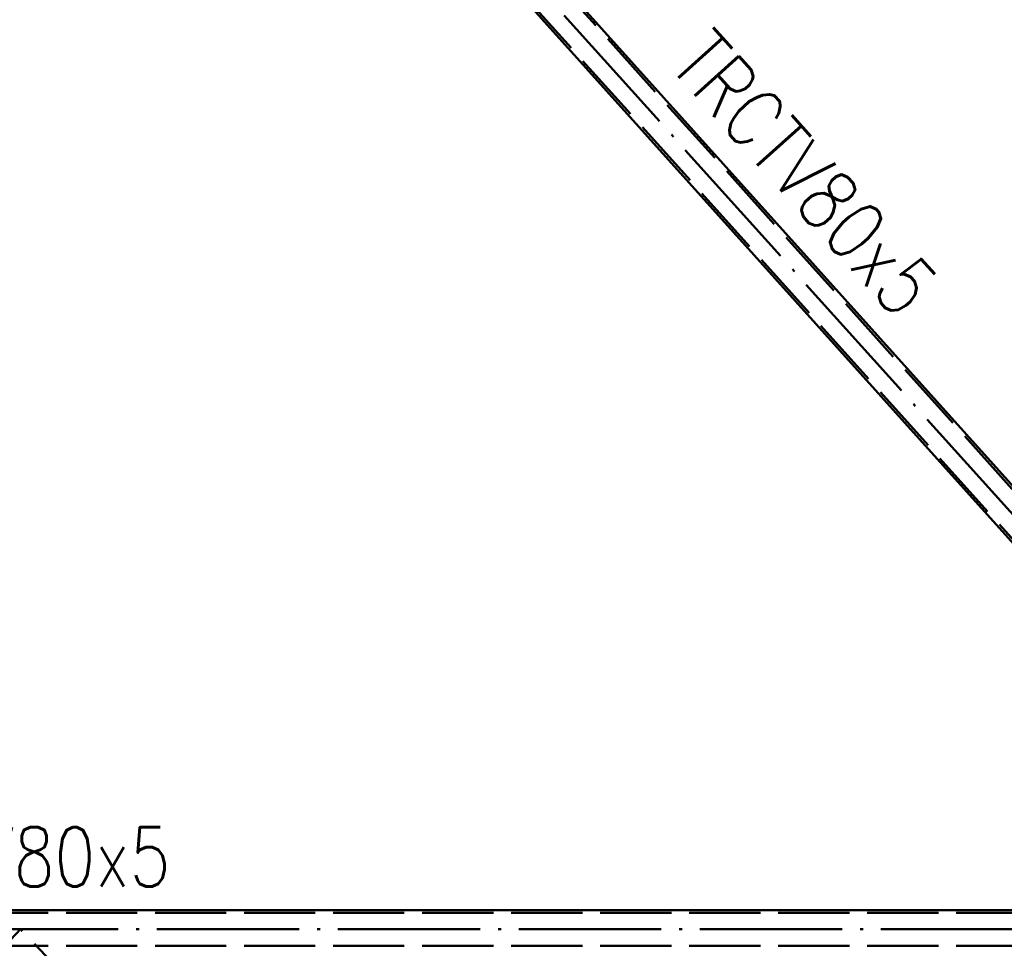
# Paper-space layout 'Layout1' of a CAD drawing. Extents: x -2 to 1033, y -36 to 596.
# Tile 81 of 256: x 110 to 152, y 440 to 479. Entities that reach past the tile are written whole.
import ezdxf

# ---------------------------------------------------------------- set-up
doc = ezdxf.new("R2010")
doc.units = 0
doc.linetypes.add('ACAD_ISO02W100', pattern=[15, 12, -3])
doc.linetypes.add('ACAD_ISO04W100', pattern=[30.5, 24, -3, 0.5, -3])
doc.layers.add('SS_POPIS_PROFILU', color=13, linetype='CONTINUOUS', lineweight=25)
doc.layers.add('SS_ZTUŽENÍ STĚNY', color=203, linetype='CONTINUOUS', lineweight=50)
doc.styles.add('romans.shx', font='romans.shx', dxfattribs={"height": 5})

psp = doc.layouts.get("Layout1")

# ---------------------------------------------------------------- linework, layer by layer
at = {"layer": 'SS_ZTUŽENÍ STĚNY', "color": 7, "linetype": 'ACAD_ISO04W100', "ltscale": 0.25}
for p, q in [((168, 440.385), (110.5, 504.385)), ((168, 440.385), (53, 440.385)), ((110.5, 440.385), (53, 380.385)), ((168, 380.385), (110.5, 440.385))]:
    psp.add_line(p, q, dxfattribs=at)
at = {"layer": 'SS_ZTUŽENÍ STĚNY', "color": 3, "linetype": 'ACAD_ISO02W100', "ltscale": 0.25}
for p, q in [((166.2802, 441.2519), (112.2431, 501.3975)), ((167.3216, 442.1875), (114.1252, 501.3975)), ((167.925, 441.085), (53.07, 441.085)), ((167.925, 439.685), (53.07, 439.685))]:
    psp.add_line(p, q, dxfattribs=at)
at = {"layer": 'SS_ZTUŽENÍ STĚNY', "color": 1, "linetype": 'Continuous', "ltscale": 0.25}
for p, q in [((112.2785, 501.2085), (165.4, 442.0819)), ((165.4, 444.476), (114.4294, 501.2085)), ((165.4, 441.185), (55.2, 441.185))]:
    psp.add_line(p, q, dxfattribs=at)

# ---------------------------------------------------------------- texts
at = {"layer": 'SS_POPIS_PROFILU', "color": 13, "style": 'romans.shx', "width": 0.8}
psp.add_text('TRCTV80x5', height=2.5, rotation=311.93771, dxfattribs=at).set_placement((137.7625, 476.7655))
psp.add_text('TRCTV80x5', height=2.5, dxfattribs=at).set_placement((102.3392, 442.185))

doc.saveas('drawing.dxf')
